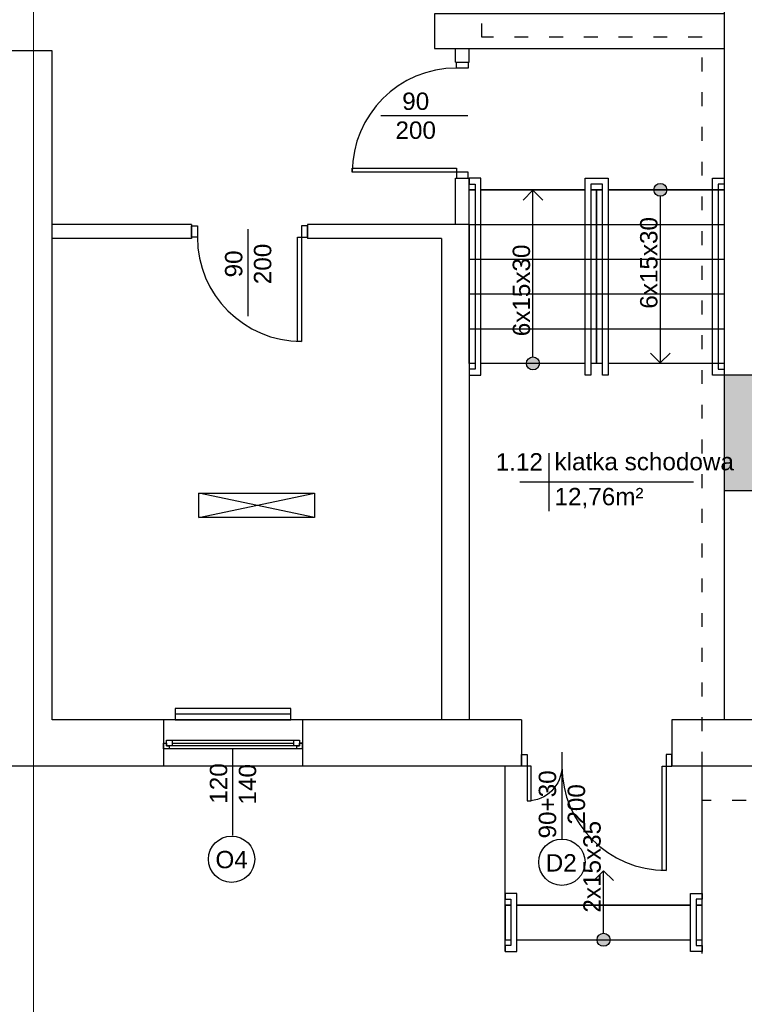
# Model space of a CAD drawing. Header units: millimetres. Extents: x -2994 to 13921, y -9859 to 2415.
# Tile 30 of 47: x 8100 to 8725, y -2049 to -1198. Entities that reach past the tile are written whole.
import ezdxf
from ezdxf.enums import TextEntityAlignment as Align

# ---------------------------------------------------------------- set-up
doc = ezdxf.new("R2010")
doc.units = ezdxf.units.MM
doc.linetypes.add('ACAD_ISO03W100', pattern=[30, 12, -18])
for name, color, linetype, true_color in [('A_kreskowanie', 7, 'Continuous', 0x5e5e5e), ('A_sc_istn', 253, 'Continuous', 0x828282), ('A_sc_proj', 7, 'Continuous', 0x5e5e5e)]:
    doc.layers.add(name, color=color, linetype=linetype, true_color=true_color)
doc.layers.add('IE_OPISY_ogólne', color=7, linetype='Continuous', lineweight=30)
doc.layers.add('IE_OŚW_oprawy podstawowe', color=1, linetype='Continuous', lineweight=30)
doc.styles.get("Standard").update_dxf_attribs({"font": 'arial.ttf'})
doc.linetypes.add('TRACKS', pattern='A,0.15,[130,ltypeshp.shx,S=0.25,R=0,X=0,Y=0],0.15', length=0.3)

# ---------------------------------------------------------------- blocks, each defined once
blk = doc.blocks.new('*U39')
blk.add_arc((0, 0), 900, 0, 90)
blk.add_wipeout([(0, 900), (35, 900), (35, 0), (0, 0)])
blk.add_wipeout([(0, 900), (35, 900), (35, 0), (0, 0)])
blk.add_wipeout([(0, 900), (35, 900), (35, 0), (0, 0)])
for points in [[(35, 900), (35, 0), (0, 0), (0, 900)], [(-50, -100), (0, -100), (0, 0), (-50, 0)]]:
    blk.add_lwpolyline(points, close=True)
blk = doc.blocks.new('*U35')
blk.add_arc((0, 0), 300, 0, 90)
blk.add_wipeout([(0, 300), (35, 300), (35, 0), (0, 0)])
blk.add_wipeout([(0, 300), (35, 300), (35, 0), (0, 0)])
blk.add_wipeout([(0, 300), (35, 300), (35, 0), (0, 0)])
for points in [[(35, 300), (35, 0), (0, 0), (0, 300)], [(-50, -100), (0, -100), (0, 0), (-50, 0)]]:
    blk.add_lwpolyline(points, close=True)
blk = doc.blocks.new('*U16')
blk.add_lwpolyline([(75, 0), (0, 0)])
for tag, p in [('S', (30, 5)), ('H', (30, -20))]:
    blk.add_attdef(tag, text='', height=15).set_placement(p, align=Align.CENTER)
blk = doc.blocks.new('*U27')
for p, q in [((-32.5, 20), (-37.5, 20)), ((-35, 15), (-35, 17.5)), ((-35, 17.5), (-32.5, 17.5)), ((-30, 17.5), (-35, 17.5)), ((-35, 17.5), (-35, 12.5)), ((-32.5, 17.5), (-32.5, 20)), ((77.5, 20), (-32.5, 20)), ((-30, 12.5), (-30, 17.5)), ((75, 17.5), (-30, 17.5)), ((80, 17.5), (75, 17.5)), ((75, 17.5), (75, 12.5)), ((82.5, 20), (77.5, 20)), ((77.5, 20), (77.5, 17.5)), ((77.5, 17.5), (80, 17.5)), ((80, 17.5), (80, 15)), ((80, 12.5), (80, 17.5)), ((-37.5, 15), (-35, 15)), ((-35, 12.5), (-30, 12.5)), ((-30, 15), (75, 15)), ((-30, 12.5), (75, 12.5)), ((-30, 12.5), (75, 12.5)), ((75, 12.5), (80, 12.5)), ((80, 15), (82.5, 15))]:
    blk.add_line(p, q)
for points in [[(-37.5, 20), (-37.5, 15), (-35, 15)], [(82.5, 20), (82.5, 15), (80, 15)]]:
    blk.add_lwpolyline(points)
blk = doc.blocks.new('*U46')
blk.add_lwpolyline([(90, 105), (240, 105), (240, -5), (90, -5)], close=True)
blk.add_wipeout([(80, 215), (85, 215), (85, 210), (245, 210), (245, 215), (250, 215), (250, 205), (80, 205)])
for points in [[(80, 215), (85, 215), (85, 210), (245, 210), (245, 215), (250, 215), (250, 205), (80, 205)], [(90, 215), (90, -5), (90, -5), (90, 215)], [(90, 215), (240, 215), (240, 105), (90, 105)]]:
    blk.add_lwpolyline(points, close=True)
for points in [[(250, 115), (250, 110), (85, 110), (85, 100), (250, 100), (250, 95), (80, 95), (80, 115)], [(80, -5), (85, -5), (85, 0), (245, 0), (245, -5), (250, -5), (250, 5), (80, 5)]]:
    blk.add_wipeout(points)
for points in [[(250, 110), (85, 110), (85, 100), (250, 100), (250, 95), (80, 95), (80, 115), (250, 115)], [(80, -5), (85, -5), (85, 0), (245, 0), (245, -5), (250, -5), (250, 5), (80, 5)]]:
    blk.add_lwpolyline(points, close=True)
blk = doc.blocks.new('*U54')
for points in [[(90, 135), (90, -35), (90, -35), (90, 135)], [(90, 135), (120, 135), (120, -35), (90, -35)]]:
    blk.add_lwpolyline(points, close=True)
for points in [[(80, 135), (85, 135), (85, 130), (125, 130), (125, 135), (130, 135), (130, 125), (80, 125)], [(80, -35), (85, -35), (85, -30), (125, -30), (125, -35), (130, -35), (130, -25), (80, -25)]]:
    blk.add_wipeout(points)
for points in [[(80, 135), (85, 135), (85, 130), (125, 130), (125, 135), (130, 135), (130, 125), (80, 125)], [(80, -35), (85, -35), (85, -30), (125, -30), (125, -35), (130, -35), (130, -25), (80, -25)]]:
    blk.add_lwpolyline(points, close=True)
blk = doc.blocks.new('*U53')
h = blk.add_hatch(color=256)
h.dxf.hatch_style = 1
h.paths.add_polyline_path([(5.61, 0, 1), (-5.61, 0, 1)])
at = {"linetype": 'ACAD_ISO03W100', "lineweight": 15}
for q in [(-49, 10.61), (-49, -10.61)]:
    blk.add_line((-59.61, 0), q, dxfattribs=at)
blk.add_line((-5.61, 0), (-59.61, 0))
at = {"ltscale": 100}
blk.add_circle((0, 0), 5.61, dxfattribs=at)
blk.add_attdef('OPIS_SCHODÓW', text='', height=15, rotation=180).set_placement((-63.11, -10), align=Align.MIDDLE_CENTER)
blk = doc.blocks.new('*U56')
h = blk.add_hatch(color=256)
h.dxf.hatch_style = 1
h.paths.add_polyline_path([(5.61, 0, 1), (-5.61, 0, 1)])
at = {"linetype": 'ACAD_ISO03W100', "lineweight": 15}
for q in [(-139, 10.61), (-139, -10.61)]:
    blk.add_line((-149.61, 0), q, dxfattribs=at)
blk.add_line((-5.61, 0), (-149.61, 0))
at = {"ltscale": 100}
blk.add_circle((0, 0), 5.61, dxfattribs=at)
blk.add_attdef('OPIS_SCHODÓW', text='', height=15).set_placement((-63.11, 10), align=Align.MIDDLE_CENTER)
blk = doc.blocks.new('*U45')
h = blk.add_hatch(color=256)
h.dxf.hatch_style = 1
h.paths.add_polyline_path([(5.61, 0, 1), (-5.61, 0, 1)])
at = {"linetype": 'ACAD_ISO03W100', "lineweight": 15}
for q in [(-139, 10.61), (-139, -10.61)]:
    blk.add_line((-149.61, 0), q, dxfattribs=at)
blk.add_line((-5.61, 0), (-149.61, 0))
at = {"ltscale": 100}
blk.add_circle((0, 0), 5.61, dxfattribs=at)
blk.add_attdef('OPIS_SCHODÓW', text='', height=15, rotation=180).set_placement((-63.11, -10), align=Align.MIDDLE_CENTER)
blk = doc.blocks.new('*U26')
for points in [[(35, 900), (35, 0), (0, 0), (0, 900)], [(-50, -100), (0, -100), (0, 0), (-50, 0)], [(950, 0), (950, -100), (900, -100), (900, 0)]]:
    blk.add_lwpolyline(points, close=True)
blk.add_arc((0, 0), 900, 0, 90)
blk = doc.blocks.new('*U15')
blk.add_lwpolyline([(75, 0), (0, 0)])
for tag, p in [('H', (30, 20)), ('S', (30, -5))]:
    blk.add_attdef(tag, text='', height=15, rotation=180).set_placement(p, align=Align.CENTER)

msp = doc.modelspace()

# ---------------------------------------------------------------- hatches: boundary and pattern name
at = {"layer": 'A_kreskowanie', "ltscale": 2}
h = msp.add_hatch(color=256, dxfattribs=at)
h.dxf.hatch_style = 1
h.paths.add_polyline_path([(8979.623, -865.1), (8967.623, -865.1), (8967.623, -1001.1), (8979.623, -1001.1)])
h.paths.add_polyline_path([(9123.82, -1033.1), (9123.82, -1031.1), (8979.623, -1031.1), (8979.623, -1043.1), (9123.82, -1043.1)])
h.paths.add_polyline_path([(9111.82, -1043.1), (9099.82, -1043.1), (9099.82, -1053.1), (9111.82, -1053.1)])
h.paths.add_polyline_path([(9264.499, -1031.1), (9223.82, -1031.1), (9223.82, -1043.1), (9264.499, -1043.1)])
h.paths.add_polyline_path([(9252.499, -865.1), (9240.499, -865.1), (9240.499, -873.1), (9240.499, -930.1), (9240.499, -1031.1), (9252.499, -1031.1)])
h.paths.add_polyline_path([(9474.536, -865.1), (9462.536, -865.1), (9462.536, -1031.1), (9382.711, -1031.1), (9367.82, -1031.1), (9367.82, -1043.1), (9474.536, -1043.1)])
h.paths.add_polyline_path([(9394.711, -1043.1), (9382.711, -1043.1), (9382.711, -1193.1), (9394.711, -1193.1)])
h.paths.add_polyline_path([(9111.82, -1153.546), (9099.82, -1153.546), (9099.82, -1193.1), (9111.82, -1193.1)])
h.paths.add_polyline_path([(8979.623, -1013.1), (8967.623, -1013.1), (8967.623, -1193.1), (8979.623, -1193.1)])
h.paths.add_polyline_path([(8841.258, -1193.1), (8759.854, -1193.1), (8759.854, -1203.1), (8764.854, -1203.1), (8764.854, -1213.1, 0.0278424), (8765.412, -1223.1), (8841.258, -1223.1)])
h.paths.add_polyline_path([(8764.854, -1213.1), (8759.854, -1213.1), (8759.854, -1223.1), (8765.412, -1223.1, -0.0278424)], flags=17)
h.paths.add_polyline_path([(8764.854, -1203.1), (8759.854, -1203.1), (8759.854, -1213.1), (8764.854, -1213.1)], flags=17)
h.paths.add_polyline_path([(8747.82, -1505.1), (8707.82, -1505.1), (8707.82, -1605.1), (8747.82, -1605.1)])
h.paths.add_polyline_path([(8758.413, -1605.1), (8747.82, -1605.1), (8747.82, -1617.1), (8758.413, -1617.1)])
h.paths.add_polyline_path([(8767.32, -1605.1), (8758.413, -1605.1), (8758.413, -1617.1), (8767.32, -1617.1)])
h.paths.add_polyline_path([(9056.82, -1605.1), (8907.32, -1605.1), (8907.32, -1617.1), (9056.82, -1617.1)])
h.paths.add_polyline_path([(9068.82, -1595.1), (9056.82, -1595.1), (9056.82, -1803.1), (9068.82, -1803.1)])
h.paths.add_polyline_path([(9370.82, -1363.1), (9358.82, -1363.1), (9068.82, -1363.1), (9068.82, -1375.1), (9358.82, -1375.1), (9358.82, -1803.1), (9370.82, -1803.1)])
h.paths.add_polyline_path([(10247.82, -853.1), (9367.82, -853.1), (9367.82, -865.1), (10247.82, -865.1)])
h.paths.add_polyline_path([(9846.351, -865.1), (9834.351, -865.1), (9834.351, -1193.1), (9846.351, -1193.1)])
h.paths.add_polyline_path([(10057.82, -865.1), (10045.82, -865.1), (10045.82, -1193.1), (10057.82, -1193.1)])
h.paths.add_polyline_path([(8538.82, -633.1), (8526.82, -633.1), (8526.82, -1053.1), (8538.82, -1053.1)])

# ---------------------------------------------------------------- linework, layer by layer
at = {"layer": 'A_sc_istn'}
for points in [[(8707.82, -823.1), (8707.82, -1505.1)], [(8707.82, -1193.1), (8457.82, -1193.1), (8457.82, -1223.1), (8707.82, -1223.1)], [(8475.82, -1234.912), (8475.82, -1223.1)], [(8487.82, -1234.912), (8487.82, -1223.1)], [(8532.82, -1843.1), (8087.82, -1843.1), (8087.82, -1225.1)], [(8127.82, -1225.1), (8087.82, -1225.1)], [(8532.82, -1803.1), (8127.82, -1803.1), (8127.82, -1225.1)], [(8475.82, -1234.912), (8487.82, -1234.912)], [(8475.82, -1375.1), (8475.82, -1334.912)], [(8487.82, -1375.1), (8487.82, -1334.912)], [(8248.109, -1375.1), (8127.82, -1375.1)], [(8248.109, -1375.1), (8248.109, -1387.1)], [(8487.82, -1375.1), (8348.109, -1375.1)], [(8348.109, -1375.1), (8348.109, -1387.1)], [(8487.82, -1375.1), (8487.82, -1803.1)], [(8248.109, -1387.1), (8127.82, -1387.1)], [(8463.82, -1387.1), (8348.109, -1387.1)], [(8463.82, -1387.1), (8463.82, -1803.1)], [(8556.453, -1572.635), (8556.453, -1622.635)], [(8681.453, -1597.635), (8531.453, -1597.635)], [(8254.237, -1628.302), (8354.237, -1607.089)], [(8354.237, -1628.302), (8254.237, -1607.089)], [(8707.82, -1605.1), (8707.82, -1803.1)], [(8747.82, -1605.1), (8707.82, -1605.1)], [(8223.82, -1803.1), (8223.82, -1843.1)], [(8223.82, -1803.1), (8223.82, -1843.1)], [(8343.82, -1803.1), (8343.82, -1843.1)], [(8343.82, -1803.1), (8343.82, -1843.1)], [(8532.82, -1803.1), (8532.82, -1843.1)], [(8767.32, -1803.1), (8662.82, -1803.1)], [(8662.82, -1803.1), (8662.82, -1843.1)], [(8767.32, -1843.1), (8662.82, -1843.1)]]:
    msp.add_lwpolyline(points, dxfattribs=at)
for points in [[(8254.237, -1607.089), (8354.237, -1607.089), (8354.237, -1628.302), (8254.237, -1628.302)], [(8333.82, -1793.103), (8233.82, -1793.103), (8233.82, -1803.103), (8333.82, -1803.103)]]:
    msp.add_lwpolyline(points, close=True, dxfattribs=at)
at = {"layer": 'A_sc_istn', "linetype": 'TRACKS', "ltscale": 20}
msp.add_lwpolyline([(8333.82, -1798.103), (8233.82, -1798.103)], dxfattribs=at)
at = {"layer": 'A_sc_istn'}
msp.add_circle((8282.657, -1923.479), 20, dxfattribs=at)

# ---------------------------------------------------------------- block references
at = {"layer": 'A_sc_istn', "linetype": 'ACAD_ISO03W100'}
msp.add_blockref('*U16', (8411.603, -1281.041), dxfattribs=at).add_auto_attribs({'S': '90', 'H': '200'})
at = {"layer": 'A_sc_istn', "xscale": 0.1, "yscale": 0.1, "zscale": 0.1, "rotation": 180}
msp.add_blockref('*U26', (8343.109, -1386.1), dxfattribs=at)
at = {"layer": 'A_sc_istn', "linetype": 'ACAD_ISO03W100', "rotation": 270}
msp.add_blockref('*U15', (8296.909, -1379.133), dxfattribs=at).add_auto_attribs({'S': '90', 'H': '200'})
at = {"layer": 'A_sc_istn', "xscale": -1}
for name, p, rotation in [('*U27', (8261.32, -1808.107), 180), ('*U54', (8653.82, -1873.1), 90)]:
    msp.add_blockref(name, p, dxfattribs=dict(at, rotation=rotation))
at = {"layer": 'A_sc_istn', "linetype": 'ACAD_ISO03W100'}
ref = msp.add_blockref('*U16', (8283.821, -1828.106), dxfattribs=dict(at, xscale=-1, rotation=90))
ref.add_attrib('S', '120', dxfattribs={"layer": '0', "height": 15, "rotation": 90}).set_placement((8278.821, -1858.037), align=Align.CENTER)
ref.add_attrib('H', '140', dxfattribs={"layer": '0', "height": 15, "rotation": 90}).set_placement((8303.821, -1858.729), align=Align.CENTER)

# ---------------------------------------------------------------- texts
at = {"layer": 'A_sc_istn', "char_height": 30}
for s, insert, attachment_point in [('{\\H0.5x;1.12}', (8551.453, -1587.635), 9), ('{\\H0.5x;klatka schodowa}', (8561.453, -1587.635), 7), ('{\\H0.5x;12,76m²}', (8561.453, -1602.635), 1), ('{\\H0.5x;O4}', (8268.687, -1931.476), 7)]:
    msp.add_mtext_dynamic_manual_height_columns(s, width=232.59527, gutter_width=12.5, heights=[0], dxfattribs=dict(at, insert=insert, attachment_point=attachment_point))

# ---------------------------------------------------------------- next in the draw order: linework, layer by layer
at = {"layer": 'A_sc_istn'}
for points in [[(8518.82, -2003.1), (8518.82, -1843.1)], [(8688.82, -2004.951), (8688.82, -1843.1)]]:
    msp.add_lwpolyline(points, dxfattribs=at)

# ---------------------------------------------------------------- next in the draw order: block references
at = {"layer": 'A_sc_istn', "rotation": 270}
msp.add_blockref('*U46', (8492.82, -1255.1), dxfattribs=at)
at = {"layer": 'A_sc_istn', "xscale": 0.1, "yscale": 0.1, "zscale": 0.1, "rotation": 180}
msp.add_blockref('*U39', (8657.82, -1843.1), dxfattribs=at)

# ---------------------------------------------------------------- next in the draw order: linework, layer by layer
at = {"layer": 'A_sc_istn'}
for points in [[(8475.82, -1334.912), (8487.82, -1334.912)], [(8487.82, -1375.1), (8597.82, -1375.1)], [(8597.82, -1375.1), (8707.82, -1375.1)], [(8487.82, -1405.1), (8597.82, -1405.1)], [(8597.82, -1405.1), (8707.82, -1405.1)], [(8487.82, -1435.1), (8597.82, -1435.1)], [(8597.82, -1435.1), (8707.82, -1435.1)], [(8487.82, -1465.1), (8597.82, -1465.1)], [(8597.82, -1465.1), (8707.82, -1465.1)], [(8747.82, -1505.1), (8707.82, -1505.1)]]:
    msp.add_lwpolyline(points, dxfattribs=at)
msp.add_circle((8567.82, -1926.1), 20, dxfattribs=at)
at = {"layer": 'A_sc_proj', "ltscale": 2}
msp.add_line((8707.82, -1505.1), (8707.82, -1605.1), dxfattribs=at)

# ---------------------------------------------------------------- next in the draw order: block references
at = {"layer": 'A_sc_istn', "yscale": 0.1, "zscale": 0.1}
for name, p, xscale, rotation in [('*U26', (8476.82, -1329.912), 0.1, 90.00000000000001), ('*U35', (8537.82, -1843.1), -0.1, 180)]:
    msp.add_blockref(name, p, dxfattribs=dict(at, xscale=xscale, rotation=rotation))
at = {"layer": 'A_sc_istn'}
for name, p, rotation, values in [('*U56', (8652.82, -1345.1), 89.99999999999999, {'OPIS_SCHODÓW': '6x15x30'}), ('*U45', (8542.82, -1495.1), 270, {'OPIS_SCHODÓW': '6x15x30'}), ('*U53', (8603.82, -1993.1), 270, {'OPIS_SCHODÓW': '2x15x35'})]:
    msp.add_blockref(name, p, dxfattribs=dict(at, rotation=rotation)).add_auto_attribs(values)

# ---------------------------------------------------------------- next in the draw order: texts
at = {"layer": 'A_sc_istn', "insert": (8553.85, -1934.096), "char_height": 30, "attachment_point": 7}
msp.add_mtext_dynamic_manual_height_columns('{\\H0.5x;D2}', width=232.59527, gutter_width=12.5, heights=[0], dxfattribs=at)

# ---------------------------------------------------------------- next in the draw order: linework, layer by layer
at = {"layer": 'IE_OPISY_ogólne', "lineweight": 15}
msp.add_lwpolyline([(8111.507, -344.445), (8111.507, -3174.445), (13821.507, -3174.445), (13821.507, -344.445)], close=True, dxfattribs=at)
at = {"layer": 'IE_OŚW_oprawy podstawowe', "color": 0, "linetype": 'ACAD_ISO03W100'}
msp.add_lwpolyline([(8498.772, -557.358), (10316.254, -557.358), (10316.821, -1869.687), (8688.82, -1872.795), (8688.82, -1213.294), (8498.772, -1213.294)], close=True, dxfattribs=at)

# ---------------------------------------------------------------- next in the draw order: block references
at = {"layer": 'A_sc_istn', "rotation": 90}
msp.add_blockref('*U16', (8567.82, -1906.1), dxfattribs=at).add_auto_attribs({'S': '90+30', 'H': '200'})

doc.saveas('drawing.dxf')
